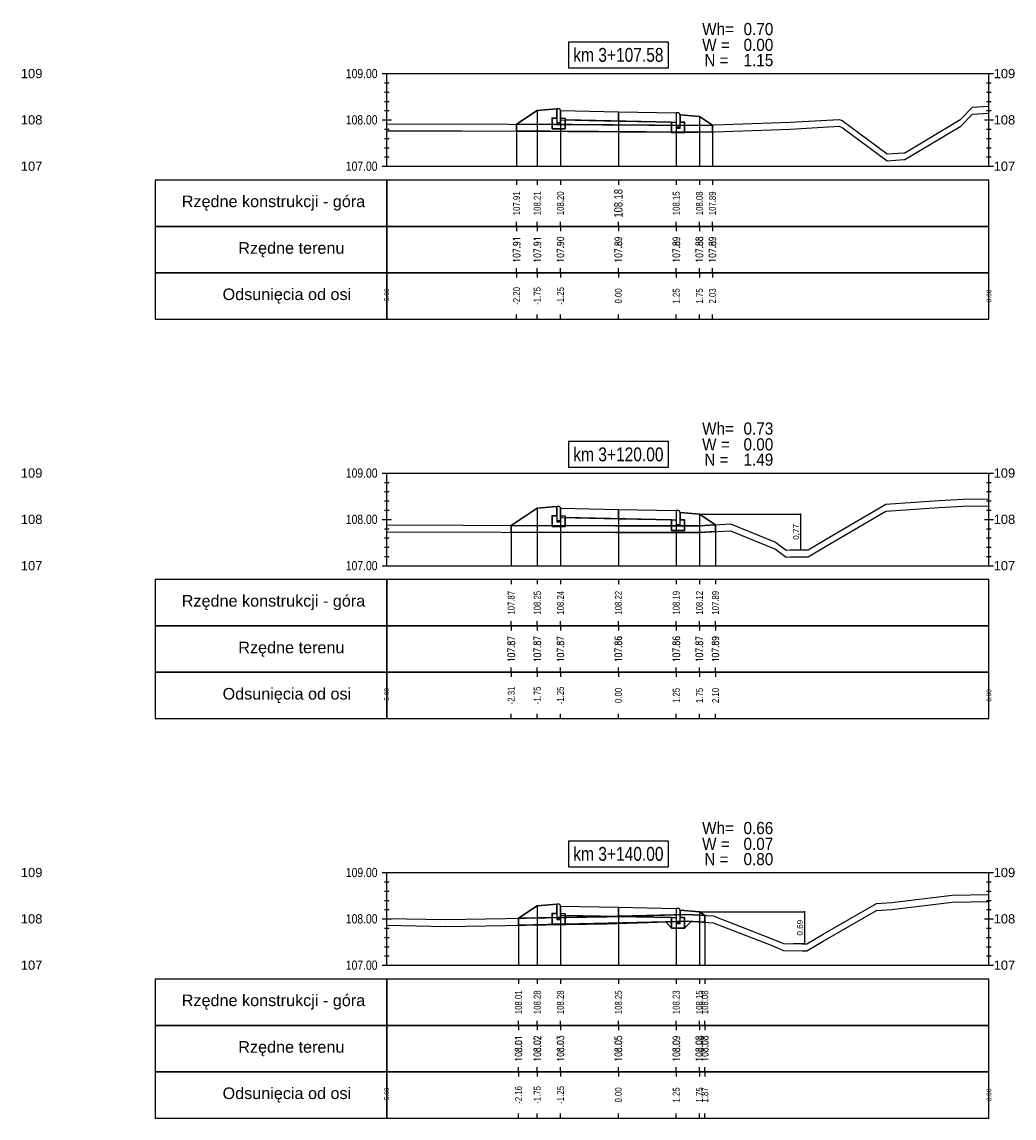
# Model space of a CAD drawing. Extents: x 7537626 to 7538805, y 5722894 to 5725486.
# Tile 61 of 105: x 7538474 to 7538496, y 5725387 to 5725410. Entities that reach past the tile are written whole.
import ezdxf

# ---------------------------------------------------------------- set-up
doc = ezdxf.new("R2010")
doc.units = 0
doc.header["$PDMODE"] = 35
doc.header["$PDSIZE"] = 0.3
for name, color, linetype in [('C-DROGI-PROFILE', 7, 'Continuous'), ('C-DROGI-PROFILE-ETYKIETY', 7, 'Continuous'), ('C-DROGI-PRZEKROJE-ETYKIETY', 7, 'Continuous'), ('C-POPRZECZKA-przekrój', 2, 'Continuous'), ('C-POPRZECZKA-widok', 1, 'Continuous')]:
    doc.layers.add(name, color=color, linetype=linetype)
for name, color, linetype, true_color in [('C-humus', 7, 'Continuous', 0x003df5), ('C-Teren', 7, 'Continuous', 0x008521), ('poprzeczki', 7, 'Continuous', 0x0000d6)]:
    doc.layers.add(name, color=color, linetype=linetype, true_color=true_color)
for name, color, linetype, lineweight, plot in [('D-1.pow. hum.', 7, 'Continuous', 30, False), ('D-2.wykop', 30, 'Continuous', 30, False), ('D-3.nasyp', 4, 'Continuous', 30, False)]:
    doc.layers.add(name, color=color, linetype=linetype, lineweight=lineweight, plot=plot)
doc.layers.add('D-roboty-ziemne-opis', color=2, linetype='Continuous', lineweight=30)
doc.styles.add('2mm08', font='arial.ttf', dxfattribs={"width": 0.8})
doc.styles.add('opis_50', font='arial.ttf', dxfattribs={"height": 0.125})
doc.styles.get("Standard").update_dxf_attribs({"font": 'arial.ttf'})
doc.dimstyles.new('OPIS_50', dxfattribs={"dimscale": 0.5, "dimtxt": 0.125, "dimasz": 0.25, "dimexe": 0.1, "dimexo": 0.15, "dimgap": 0.1, "dimtad": 1, "dimzin": 0, "dimtxsty": 'opis_50', "dimblk": 'ARCHTICK', "dimcen": 0.15, "dimdle": 0.1, "dimaunit": 2, "dimadec": 4, "dimazin": 0, "dimtfac": 1, "dimtmove": 0, "dimatfit": 3, "dimfxl": 1, "dimarcsym": 0})

# ---------------------------------------------------------------- blocks, each defined once
blk = doc.blocks.new('_ArchTick')
at = {"color": 0, "linetype": 'ByBlock', "const_width": 0.15}
blk.add_lwpolyline([(-0.5, -0.5), (0.5, 0.5)], dxfattribs=at)
blk = doc.blocks.new('*D151')
at = {"layer": 'Defpoints', "color": 0, "transparency": 16777216}
for p in [(7538489.068, 5725399.83), (7538491.124, 5725399.058), (7538491.248, 5725399.058)]:
    blk.add_point(p, dxfattribs=at)
at = {"layer": 'poprzeczki', "color": 0, "lineweight": -2, "transparency": 16777216}
for p, q in [((7538489.083, 5725399.83), (7538491.258, 5725399.83)), ((7538491.248, 5725399.84), (7538491.248, 5725399.048)), ((7538491.139, 5725399.058), (7538491.258, 5725399.058))]:
    blk.add_line(p, q, dxfattribs=at)
at = {"layer": 'poprzeczki', "color": 0, "lineweight": -2, "transparency": 16777216, "xscale": 0.025, "yscale": 0.025, "zscale": 0.025}
for p, rotation in [((7538491.248, 5725399.83), 90), ((7538491.248, 5725399.058), 270)]:
    blk.add_blockref('_ArchTick', p, dxfattribs=dict(at, rotation=rotation))
at = {"layer": 'poprzeczki', "color": 0, "transparency": 16777216, "insert": (7538491.163, 5725399.444), "char_height": 0.125, "attachment_point": 5, "rotation": 90, "style": 'opis_50'}
blk.add_mtext('0,77', dxfattribs=at)
blk = doc.blocks.new('*D152')
at = {"layer": 'Defpoints', "color": 0, "transparency": 16777216}
for p in [(7538489.068, 5725391.243), (7538491.084, 5725390.556), (7538491.333, 5725390.556)]:
    blk.add_point(p, dxfattribs=at)
at = {"layer": 'poprzeczki', "color": 0, "lineweight": -2, "transparency": 16777216}
for p, q in [((7538489.083, 5725391.243), (7538491.343, 5725391.243)), ((7538491.333, 5725391.253), (7538491.333, 5725390.546)), ((7538491.099, 5725390.556), (7538491.343, 5725390.556))]:
    blk.add_line(p, q, dxfattribs=at)
at = {"layer": 'poprzeczki', "color": 0, "lineweight": -2, "transparency": 16777216, "xscale": 0.025, "yscale": 0.025, "zscale": 0.025}
for p, rotation in [((7538491.333, 5725391.243), 90), ((7538491.333, 5725390.556), 270)]:
    blk.add_blockref('_ArchTick', p, dxfattribs=dict(at, rotation=rotation))
at = {"layer": 'poprzeczki', "color": 0, "transparency": 16777216, "insert": (7538491.248, 5725390.899), "char_height": 0.125, "attachment_point": 5, "rotation": 90, "style": 'opis_50'}
blk.add_mtext('0,69', dxfattribs=at)

msp = doc.modelspace()

# ---------------------------------------------------------------- linework, layer by layer
at = {"layer": 'C-DROGI-PROFILE', "color": 7, "linetype": 'Continuous', "lineweight": -3}
for p, q in [((7538485.122, 5725407.039), (7538485.122, 5725406.939)), ((7538485.568, 5725407.039), (7538485.568, 5725406.939)), ((7538486.068, 5725407.039), (7538486.068, 5725406.939)), ((7538487.318, 5725407.039), (7538487.318, 5725406.939)), ((7538488.568, 5725407.039), (7538488.568, 5725406.939)), ((7538489.068, 5725407.039), (7538489.068, 5725406.939)), ((7538489.349, 5725407.039), (7538489.349, 5725406.939)), ((7538485.122, 5725406.039), (7538485.122, 5725406.139)), ((7538485.568, 5725406.039), (7538485.568, 5725406.139)), ((7538486.068, 5725406.039), (7538486.068, 5725406.139)), ((7538487.318, 5725406.039), (7538487.318, 5725406.139)), ((7538488.568, 5725406.039), (7538488.568, 5725406.139)), ((7538489.068, 5725406.039), (7538489.068, 5725406.139)), ((7538489.349, 5725406.039), (7538489.349, 5725406.139)), ((7538485.122, 5725406.039), (7538485.122, 5725405.939)), ((7538485.568, 5725406.039), (7538485.568, 5725405.939)), ((7538486.068, 5725406.039), (7538486.068, 5725405.939)), ((7538487.318, 5725406.039), (7538487.318, 5725405.939)), ((7538488.568, 5725406.039), (7538488.568, 5725405.939)), ((7538489.068, 5725406.039), (7538489.068, 5725405.939)), ((7538489.349, 5725406.039), (7538489.349, 5725405.939)), ((7538485.122, 5725405.039), (7538485.122, 5725405.139)), ((7538485.122, 5725405.039), (7538485.122, 5725404.939)), ((7538485.568, 5725405.039), (7538485.568, 5725405.139)), ((7538485.568, 5725405.039), (7538485.568, 5725404.939)), ((7538486.068, 5725405.039), (7538486.068, 5725405.139)), ((7538486.068, 5725405.039), (7538486.068, 5725404.939)), ((7538487.318, 5725405.039), (7538487.318, 5725405.139)), ((7538487.318, 5725405.039), (7538487.318, 5725404.939)), ((7538488.568, 5725405.039), (7538488.568, 5725405.139)), ((7538488.568, 5725405.039), (7538488.568, 5725404.939)), ((7538489.068, 5725405.039), (7538489.068, 5725405.139)), ((7538489.068, 5725405.039), (7538489.068, 5725404.939)), ((7538489.349, 5725405.039), (7538489.349, 5725405.139)), ((7538489.349, 5725405.039), (7538489.349, 5725404.939)), ((7538485.122, 5725404.039), (7538485.122, 5725404.139)), ((7538485.568, 5725404.039), (7538485.568, 5725404.139)), ((7538486.068, 5725404.039), (7538486.068, 5725404.139)), ((7538487.318, 5725404.039), (7538487.318, 5725404.139)), ((7538488.568, 5725404.039), (7538488.568, 5725404.139)), ((7538489.068, 5725404.039), (7538489.068, 5725404.139)), ((7538489.349, 5725404.039), (7538489.349, 5725404.139)), ((7538485.006, 5725398.414), (7538485.006, 5725398.314)), ((7538485.568, 5725398.414), (7538485.568, 5725398.314)), ((7538486.068, 5725398.414), (7538486.068, 5725398.314)), ((7538487.318, 5725398.414), (7538487.318, 5725398.314)), ((7538488.568, 5725398.414), (7538488.568, 5725398.314)), ((7538489.068, 5725398.414), (7538489.068, 5725398.314)), ((7538489.414, 5725398.414), (7538489.414, 5725398.314)), ((7538485.006, 5725397.414), (7538485.006, 5725397.514)), ((7538485.006, 5725397.414), (7538485.006, 5725397.314)), ((7538485.568, 5725397.414), (7538485.568, 5725397.514)), ((7538485.568, 5725397.414), (7538485.568, 5725397.314)), ((7538486.068, 5725397.414), (7538486.068, 5725397.514)), ((7538486.068, 5725397.414), (7538486.068, 5725397.314)), ((7538487.318, 5725397.414), (7538487.318, 5725397.514)), ((7538487.318, 5725397.414), (7538487.318, 5725397.314)), ((7538488.568, 5725397.414), (7538488.568, 5725397.514)), ((7538488.568, 5725397.414), (7538488.568, 5725397.314)), ((7538489.068, 5725397.414), (7538489.068, 5725397.514)), ((7538489.068, 5725397.414), (7538489.068, 5725397.314)), ((7538489.414, 5725397.414), (7538489.414, 5725397.514)), ((7538489.414, 5725397.414), (7538489.414, 5725397.314)), ((7538485.006, 5725396.414), (7538485.006, 5725396.514)), ((7538485.568, 5725396.414), (7538485.568, 5725396.514)), ((7538486.068, 5725396.414), (7538486.068, 5725396.514)), ((7538487.318, 5725396.414), (7538487.318, 5725396.514)), ((7538488.568, 5725396.414), (7538488.568, 5725396.514)), ((7538489.068, 5725396.414), (7538489.068, 5725396.514)), ((7538489.414, 5725396.414), (7538489.414, 5725396.514)), ((7538485.006, 5725396.414), (7538485.006, 5725396.314)), ((7538485.568, 5725396.414), (7538485.568, 5725396.314)), ((7538486.068, 5725396.414), (7538486.068, 5725396.314)), ((7538487.318, 5725396.414), (7538487.318, 5725396.314)), ((7538488.568, 5725396.414), (7538488.568, 5725396.314)), ((7538489.068, 5725396.414), (7538489.068, 5725396.314)), ((7538489.414, 5725396.414), (7538489.414, 5725396.314)), ((7538485.006, 5725395.414), (7538485.006, 5725395.514)), ((7538485.568, 5725395.414), (7538485.568, 5725395.514)), ((7538486.068, 5725395.414), (7538486.068, 5725395.514)), ((7538487.318, 5725395.414), (7538487.318, 5725395.514)), ((7538488.568, 5725395.414), (7538488.568, 5725395.514)), ((7538489.068, 5725395.414), (7538489.068, 5725395.514)), ((7538489.414, 5725395.414), (7538489.414, 5725395.514)), ((7538485.162, 5725389.789), (7538485.162, 5725389.689)), ((7538485.568, 5725389.789), (7538485.568, 5725389.689)), ((7538486.068, 5725389.789), (7538486.068, 5725389.689)), ((7538487.318, 5725389.789), (7538487.318, 5725389.689)), ((7538488.568, 5725389.789), (7538488.568, 5725389.689)), ((7538489.068, 5725389.789), (7538489.068, 5725389.689)), ((7538489.183, 5725389.789), (7538489.183, 5725389.689)), ((7538485.162, 5725388.789), (7538485.162, 5725388.889)), ((7538485.568, 5725388.789), (7538485.568, 5725388.889)), ((7538486.068, 5725388.789), (7538486.068, 5725388.889)), ((7538487.318, 5725388.789), (7538487.318, 5725388.889)), ((7538488.568, 5725388.789), (7538488.568, 5725388.889)), ((7538489.068, 5725388.789), (7538489.068, 5725388.889)), ((7538489.183, 5725388.789), (7538489.183, 5725388.889)), ((7538485.162, 5725388.789), (7538485.162, 5725388.689)), ((7538485.568, 5725388.789), (7538485.568, 5725388.689)), ((7538486.068, 5725388.789), (7538486.068, 5725388.689)), ((7538487.318, 5725388.789), (7538487.318, 5725388.689)), ((7538488.568, 5725388.789), (7538488.568, 5725388.689)), ((7538489.068, 5725388.789), (7538489.068, 5725388.689)), ((7538489.183, 5725388.789), (7538489.183, 5725388.689)), ((7538485.162, 5725387.789), (7538485.162, 5725387.889)), ((7538485.162, 5725387.789), (7538485.162, 5725387.689)), ((7538485.568, 5725387.789), (7538485.568, 5725387.889)), ((7538485.568, 5725387.789), (7538485.568, 5725387.689)), ((7538486.068, 5725387.789), (7538486.068, 5725387.889)), ((7538486.068, 5725387.789), (7538486.068, 5725387.689)), ((7538487.318, 5725387.789), (7538487.318, 5725387.889)), ((7538487.318, 5725387.789), (7538487.318, 5725387.689)), ((7538488.568, 5725387.789), (7538488.568, 5725387.889)), ((7538488.568, 5725387.789), (7538488.568, 5725387.689)), ((7538489.068, 5725387.789), (7538489.068, 5725387.889)), ((7538489.068, 5725387.789), (7538489.068, 5725387.689)), ((7538489.183, 5725387.789), (7538489.183, 5725387.889)), ((7538489.183, 5725387.789), (7538489.183, 5725387.689)), ((7538485.162, 5725386.789), (7538485.162, 5725386.889)), ((7538485.568, 5725386.789), (7538485.568, 5725386.889)), ((7538486.068, 5725386.789), (7538486.068, 5725386.889)), ((7538487.318, 5725386.789), (7538487.318, 5725386.889)), ((7538488.568, 5725386.789), (7538488.568, 5725386.889)), ((7538489.068, 5725386.789), (7538489.068, 5725386.889)), ((7538489.183, 5725386.789), (7538489.183, 5725386.889))]:
    msp.add_line(p, q, dxfattribs=at)
at = {"layer": 'C-DROGI-PROFILE', "color": 1, "linetype": 'Continuous', "lineweight": -3}
for points in [[(7538482.318, 5725406.039), (7538482.318, 5725407.039), (7538477.318, 5725407.039), (7538477.318, 5725406.039)], [(7538482.318, 5725406.039), (7538495.318, 5725406.039), (7538495.318, 5725407.039), (7538482.318, 5725407.039)], [(7538482.318, 5725405.039), (7538482.318, 5725406.039), (7538477.318, 5725406.039), (7538477.318, 5725405.039)], [(7538482.318, 5725405.039), (7538495.318, 5725405.039), (7538495.318, 5725406.039), (7538482.318, 5725406.039)], [(7538482.318, 5725404.039), (7538482.318, 5725405.039), (7538477.318, 5725405.039), (7538477.318, 5725404.039)], [(7538482.318, 5725404.039), (7538495.318, 5725404.039), (7538495.318, 5725405.039), (7538482.318, 5725405.039)], [(7538482.318, 5725397.414), (7538482.318, 5725398.414), (7538477.318, 5725398.414), (7538477.318, 5725397.414)], [(7538482.318, 5725397.414), (7538495.318, 5725397.414), (7538495.318, 5725398.414), (7538482.318, 5725398.414)], [(7538482.318, 5725396.414), (7538482.318, 5725397.414), (7538477.318, 5725397.414), (7538477.318, 5725396.414)], [(7538482.318, 5725396.414), (7538495.318, 5725396.414), (7538495.318, 5725397.414), (7538482.318, 5725397.414)], [(7538482.318, 5725395.414), (7538482.318, 5725396.414), (7538477.318, 5725396.414), (7538477.318, 5725395.414)], [(7538482.318, 5725395.414), (7538495.318, 5725395.414), (7538495.318, 5725396.414), (7538482.318, 5725396.414)], [(7538482.318, 5725388.789), (7538482.318, 5725389.789), (7538477.318, 5725389.789), (7538477.318, 5725388.789)], [(7538482.318, 5725388.789), (7538495.318, 5725388.789), (7538495.318, 5725389.789), (7538482.318, 5725389.789)], [(7538482.318, 5725387.789), (7538482.318, 5725388.789), (7538477.318, 5725388.789), (7538477.318, 5725387.789)], [(7538482.318, 5725387.789), (7538495.318, 5725387.789), (7538495.318, 5725388.789), (7538482.318, 5725388.789)], [(7538482.318, 5725386.789), (7538482.318, 5725387.789), (7538477.318, 5725387.789), (7538477.318, 5725386.789)], [(7538482.318, 5725386.789), (7538495.318, 5725386.789), (7538495.318, 5725387.789), (7538482.318, 5725387.789)]]:
    msp.add_3dface(points, dxfattribs=at)
at = {"layer": 'C-DROGI-PRZEKROJE-ETYKIETY', "color": 1, "linetype": 'Continuous', "lineweight": -3}
for p, q in [((7538485.568, 5725408.546), (7538485.568, 5725407.339)), ((7538486.068, 5725408.54), (7538486.068, 5725407.339)), ((7538487.318, 5725408.515), (7538487.318, 5725407.339)), ((7538488.568, 5725408.49), (7538488.568, 5725407.339)), ((7538489.068, 5725408.416), (7538489.068, 5725407.339)), ((7538485.122, 5725408.249), (7538485.122, 5725407.339)), ((7538489.349, 5725408.229), (7538489.349, 5725407.339)), ((7538485.568, 5725399.96), (7538485.568, 5725398.714)), ((7538486.068, 5725399.954), (7538486.068, 5725398.714)), ((7538487.318, 5725399.929), (7538487.318, 5725398.714)), ((7538488.568, 5725399.904), (7538488.568, 5725398.714)), ((7538489.068, 5725399.83), (7538489.068, 5725398.714)), ((7538485.006, 5725399.586), (7538485.006, 5725398.714)), ((7538489.414, 5725399.6), (7538489.414, 5725398.714)), ((7538485.568, 5725391.373), (7538485.568, 5725390.089)), ((7538486.068, 5725391.367), (7538486.068, 5725390.089)), ((7538487.318, 5725391.342), (7538487.318, 5725390.089)), ((7538488.568, 5725391.317), (7538488.568, 5725390.089)), ((7538489.068, 5725391.243), (7538489.068, 5725390.089)), ((7538485.162, 5725391.102), (7538485.162, 5725390.089)), ((7538489.183, 5725391.166), (7538489.183, 5725390.089))]:
    msp.add_line(p, q, dxfattribs=at)
at = {"layer": 'C-humus'}
for p, q in [((7538494.707, 5725408.205), (7538494.965, 5725408.461)), ((7538494.965, 5725408.461), (7538495.318, 5725408.484)), ((7538482.318, 5725408.1), (7538483.935, 5725408.107)), ((7538483.935, 5725408.107), (7538488.987, 5725408.072)), ((7538488.987, 5725408.072), (7538489.383, 5725408.08)), ((7538489.383, 5725408.08), (7538491.026, 5725408.139)), ((7538491.026, 5725408.139), (7538492.087, 5725408.201)), ((7538492.087, 5725408.201), (7538492.15, 5725408.175)), ((7538492.15, 5725408.175), (7538493.122, 5725407.454)), ((7538493.504, 5725407.482), (7538494.707, 5725408.205)), ((7538493.122, 5725407.454), (7538493.482, 5725407.482)), ((7538493.482, 5725407.482), (7538493.504, 5725407.482)), ((7538494.237, 5725399.971), (7538494.758, 5725400.001)), ((7538494.758, 5725400.001), (7538495.318, 5725400.009)), ((7538491.822, 5725399.154), (7538493.093, 5725399.891)), ((7538493.093, 5725399.891), (7538494.237, 5725399.971)), ((7538482.318, 5725399.444), (7538487.258, 5725399.428)), ((7538487.258, 5725399.428), (7538489.062, 5725399.429)), ((7538489.062, 5725399.429), (7538489.738, 5725399.469)), ((7538489.738, 5725399.469), (7538490.706, 5725399.072)), ((7538490.706, 5725399.072), (7538490.938, 5725398.901)), ((7538491.412, 5725398.908), (7538491.822, 5725399.154)), ((7538490.938, 5725398.901), (7538491.024, 5725398.908)), ((7538491.024, 5725398.908), (7538491.412, 5725398.908)), ((7538494.522, 5725391.452), (7538495.318, 5725391.464)), ((7538491.738, 5725390.606), (7538492.891, 5725391.271)), ((7538492.891, 5725391.271), (7538493.223, 5725391.294)), ((7538493.223, 5725391.294), (7538494.522, 5725391.452)), ((7538483.587, 5725390.925), (7538487.072, 5725390.985)), ((7538487.072, 5725390.985), (7538488.808, 5725391.037)), ((7538488.808, 5725391.037), (7538489.361, 5725391.006)), ((7538489.361, 5725391.006), (7538490.617, 5725390.519)), ((7538482.318, 5725390.951), (7538483.587, 5725390.925)), ((7538490.617, 5725390.519), (7538490.885, 5725390.409)), ((7538491.388, 5725390.402), (7538491.738, 5725390.606)), ((7538490.885, 5725390.409), (7538491.284, 5725390.402)), ((7538491.284, 5725390.402), (7538491.388, 5725390.402))]:
    msp.add_line(p, q, dxfattribs=at)
at = {"layer": 'C-POPRZECZKA-przekrój', "color": 2, "linetype": 'Continuous', "lineweight": -3}
for p, q in [((7538485.122, 5725408.249), (7538485.568, 5725408.546)), ((7538485.568, 5725408.546), (7538485.988, 5725408.58)), ((7538486.028, 5725408.58), (7538485.988, 5725408.58)), ((7538485.988, 5725408.58), (7538485.988, 5725408.25)), ((7538486.033, 5725408.579), (7538486.028, 5725408.58)), ((7538486.042, 5725408.577), (7538486.033, 5725408.579)), ((7538486.05, 5725408.573), (7538486.042, 5725408.577)), ((7538486.056, 5725408.568), (7538486.05, 5725408.573)), ((7538486.061, 5725408.563), (7538486.056, 5725408.568)), ((7538486.065, 5725408.555), (7538486.061, 5725408.563)), ((7538486.067, 5725408.547), (7538486.065, 5725408.555)), ((7538486.068, 5725408.54), (7538486.067, 5725408.547)), ((7538486.068, 5725408.54), (7538487.318, 5725408.515)), ((7538486.068, 5725408.54), (7538486.069, 5725408.34)), ((7538486.068, 5725408.25), (7538486.068, 5725408.54)), ((7538486.068, 5725408.54), (7538486.068, 5725408.38)), ((7538487.318, 5725408.315), (7538487.318, 5725408.515)), ((7538487.318, 5725408.515), (7538488.568, 5725408.49)), ((7538485.888, 5725408.15), (7538485.888, 5725408.38)), ((7538485.888, 5725408.38), (7538485.988, 5725408.38)), ((7538485.988, 5725408.38), (7538485.988, 5725408.28)), ((7538485.988, 5725408.28), (7538486.068, 5725408.28)), ((7538486.068, 5725408.38), (7538486.168, 5725408.38)), ((7538486.069, 5725408.34), (7538487.318, 5725408.315)), ((7538486.168, 5725408.38), (7538486.168, 5725408.15)), ((7538487.318, 5725408.315), (7538488.567, 5725408.29)), ((7538488.468, 5725408.06), (7538488.468, 5725408.29)), ((7538488.468, 5725408.29), (7538488.568, 5725408.29)), ((7538488.568, 5725408.49), (7538488.567, 5725408.29)), ((7538488.608, 5725408.49), (7538488.568, 5725408.49)), ((7538488.568, 5725408.49), (7538488.568, 5725408.16)), ((7538488.568, 5725408.29), (7538488.568, 5725408.19)), ((7538488.613, 5725408.489), (7538488.608, 5725408.49)), ((7538488.622, 5725408.487), (7538488.613, 5725408.489)), ((7538488.63, 5725408.483), (7538488.622, 5725408.487)), ((7538488.636, 5725408.478), (7538488.63, 5725408.483)), ((7538488.641, 5725408.473), (7538488.636, 5725408.478)), ((7538488.645, 5725408.465), (7538488.641, 5725408.473)), ((7538488.647, 5725408.457), (7538488.645, 5725408.465)), ((7538488.648, 5725408.45), (7538488.647, 5725408.457)), ((7538488.648, 5725408.16), (7538488.648, 5725408.45)), ((7538488.648, 5725408.45), (7538488.648, 5725408.29)), ((7538488.648, 5725408.45), (7538489.068, 5725408.416)), ((7538488.648, 5725408.29), (7538488.748, 5725408.29)), ((7538488.748, 5725408.29), (7538488.748, 5725408.06)), ((7538489.068, 5725408.416), (7538489.349, 5725408.229)), ((7538486.168, 5725408.15), (7538485.888, 5725408.15)), ((7538485.988, 5725408.25), (7538486.068, 5725408.25)), ((7538488.748, 5725408.06), (7538488.468, 5725408.06)), ((7538488.568, 5725408.19), (7538488.648, 5725408.19)), ((7538488.568, 5725408.16), (7538488.648, 5725408.16)), ((7538485.568, 5725399.96), (7538485.988, 5725399.994)), ((7538486.028, 5725399.994), (7538485.988, 5725399.994)), ((7538485.988, 5725399.994), (7538485.988, 5725399.664)), ((7538486.033, 5725399.994), (7538486.028, 5725399.994)), ((7538486.042, 5725399.992), (7538486.033, 5725399.994)), ((7538486.05, 5725399.987), (7538486.042, 5725399.992)), ((7538486.056, 5725399.982), (7538486.05, 5725399.987)), ((7538486.061, 5725399.977), (7538486.056, 5725399.982)), ((7538486.065, 5725399.97), (7538486.061, 5725399.977)), ((7538485.006, 5725399.586), (7538485.568, 5725399.96)), ((7538485.888, 5725399.564), (7538485.888, 5725399.794)), ((7538485.888, 5725399.794), (7538485.988, 5725399.794)), ((7538485.988, 5725399.794), (7538485.988, 5725399.694)), ((7538486.067, 5725399.961), (7538486.065, 5725399.97)), ((7538486.068, 5725399.954), (7538486.067, 5725399.961)), ((7538486.068, 5725399.954), (7538487.318, 5725399.929)), ((7538486.068, 5725399.954), (7538486.069, 5725399.754)), ((7538486.068, 5725399.664), (7538486.068, 5725399.954)), ((7538486.068, 5725399.954), (7538486.068, 5725399.794)), ((7538486.068, 5725399.794), (7538486.168, 5725399.794)), ((7538486.069, 5725399.754), (7538487.318, 5725399.729)), ((7538486.168, 5725399.794), (7538486.168, 5725399.564)), ((7538487.318, 5725399.729), (7538487.318, 5725399.929)), ((7538487.318, 5725399.929), (7538488.568, 5725399.904)), ((7538488.568, 5725399.904), (7538488.567, 5725399.704)), ((7538488.608, 5725399.904), (7538488.568, 5725399.904)), ((7538488.568, 5725399.904), (7538488.568, 5725399.574)), ((7538488.613, 5725399.904), (7538488.608, 5725399.904)), ((7538488.622, 5725399.902), (7538488.613, 5725399.904)), ((7538488.63, 5725399.897), (7538488.622, 5725399.902)), ((7538488.636, 5725399.892), (7538488.63, 5725399.897)), ((7538488.641, 5725399.887), (7538488.636, 5725399.892)), ((7538488.645, 5725399.88), (7538488.641, 5725399.887)), ((7538488.647, 5725399.871), (7538488.645, 5725399.88)), ((7538488.648, 5725399.864), (7538488.647, 5725399.871)), ((7538488.648, 5725399.574), (7538488.648, 5725399.864)), ((7538488.648, 5725399.864), (7538488.648, 5725399.704)), ((7538488.648, 5725399.864), (7538489.068, 5725399.83)), ((7538489.068, 5725399.83), (7538489.414, 5725399.6)), ((7538486.168, 5725399.564), (7538485.888, 5725399.564)), ((7538485.988, 5725399.694), (7538486.068, 5725399.694)), ((7538485.988, 5725399.664), (7538486.068, 5725399.664)), ((7538487.318, 5725399.729), (7538488.567, 5725399.704)), ((7538488.468, 5725399.474), (7538488.468, 5725399.704)), ((7538488.468, 5725399.704), (7538488.568, 5725399.704)), ((7538488.568, 5725399.704), (7538488.568, 5725399.604)), ((7538488.568, 5725399.604), (7538488.648, 5725399.604)), ((7538488.568, 5725399.574), (7538488.648, 5725399.574)), ((7538488.648, 5725399.704), (7538488.748, 5725399.704)), ((7538488.748, 5725399.704), (7538488.748, 5725399.474)), ((7538488.748, 5725399.474), (7538488.468, 5725399.474)), ((7538485.162, 5725391.102), (7538485.568, 5725391.373)), ((7538485.568, 5725391.373), (7538485.988, 5725391.407)), ((7538486.028, 5725391.407), (7538485.988, 5725391.407)), ((7538485.988, 5725391.407), (7538485.988, 5725391.077)), ((7538486.033, 5725391.406), (7538486.028, 5725391.407)), ((7538486.042, 5725391.404), (7538486.033, 5725391.406)), ((7538486.05, 5725391.4), (7538486.042, 5725391.404)), ((7538486.056, 5725391.395), (7538486.05, 5725391.4)), ((7538486.061, 5725391.39), (7538486.056, 5725391.395)), ((7538486.065, 5725391.382), (7538486.061, 5725391.39)), ((7538486.067, 5725391.374), (7538486.065, 5725391.382)), ((7538486.068, 5725391.367), (7538486.067, 5725391.374)), ((7538486.068, 5725391.367), (7538487.318, 5725391.342)), ((7538486.068, 5725391.367), (7538486.069, 5725391.167)), ((7538486.068, 5725391.077), (7538486.068, 5725391.367)), ((7538486.068, 5725391.367), (7538486.068, 5725391.207)), ((7538487.318, 5725391.142), (7538487.318, 5725391.342)), ((7538487.318, 5725391.342), (7538488.568, 5725391.317)), ((7538488.568, 5725391.317), (7538488.567, 5725391.117)), ((7538488.608, 5725391.317), (7538488.568, 5725391.317)), ((7538488.568, 5725391.317), (7538488.568, 5725390.987)), ((7538488.613, 5725391.316), (7538488.608, 5725391.317)), ((7538488.622, 5725391.314), (7538488.613, 5725391.316)), ((7538488.63, 5725391.31), (7538488.622, 5725391.314)), ((7538488.636, 5725391.305), (7538488.63, 5725391.31)), ((7538488.641, 5725391.3), (7538488.636, 5725391.305)), ((7538488.645, 5725391.292), (7538488.641, 5725391.3)), ((7538488.647, 5725391.284), (7538488.645, 5725391.292)), ((7538488.648, 5725391.277), (7538488.647, 5725391.284)), ((7538488.648, 5725390.987), (7538488.648, 5725391.277)), ((7538488.648, 5725391.277), (7538488.648, 5725391.117)), ((7538488.648, 5725391.277), (7538489.068, 5725391.243)), ((7538489.068, 5725391.243), (7538489.183, 5725391.166)), ((7538485.888, 5725390.977), (7538485.888, 5725391.207)), ((7538485.888, 5725391.207), (7538485.988, 5725391.207)), ((7538485.988, 5725391.207), (7538485.988, 5725391.107)), ((7538485.988, 5725391.107), (7538486.068, 5725391.107)), ((7538485.988, 5725391.077), (7538486.068, 5725391.077)), ((7538486.068, 5725391.207), (7538486.168, 5725391.207)), ((7538486.069, 5725391.167), (7538487.318, 5725391.142)), ((7538486.168, 5725391.207), (7538486.168, 5725390.977)), ((7538487.318, 5725391.142), (7538488.567, 5725391.117)), ((7538488.468, 5725390.887), (7538488.468, 5725391.117)), ((7538488.468, 5725391.117), (7538488.568, 5725391.117)), ((7538488.568, 5725391.117), (7538488.568, 5725391.017)), ((7538488.568, 5725391.017), (7538488.648, 5725391.017)), ((7538488.568, 5725390.987), (7538488.648, 5725390.987)), ((7538488.648, 5725391.117), (7538488.748, 5725391.117)), ((7538488.748, 5725391.117), (7538488.748, 5725390.887)), ((7538486.168, 5725390.977), (7538485.888, 5725390.977)), ((7538488.748, 5725390.887), (7538488.468, 5725390.887))]:
    msp.add_line(p, q, dxfattribs=at)
at = {"layer": 'C-POPRZECZKA-widok', "color": 1, "linetype": 'Continuous', "lineweight": -3}
for p, q in [((7538482.218, 5725409.339), (7538495.418, 5725409.339)), ((7538482.318, 5725407.339), (7538482.318, 5725409.339)), ((7538495.318, 5725407.339), (7538495.318, 5725409.339)), ((7538482.268, 5725409.139), (7538482.368, 5725409.139)), ((7538495.268, 5725409.139), (7538495.368, 5725409.139)), ((7538482.268, 5725408.939), (7538482.368, 5725408.939)), ((7538482.268, 5725408.739), (7538482.368, 5725408.739)), ((7538495.268, 5725408.939), (7538495.368, 5725408.939)), ((7538495.268, 5725408.739), (7538495.368, 5725408.739)), ((7538482.268, 5725408.539), (7538482.368, 5725408.539)), ((7538495.268, 5725408.539), (7538495.368, 5725408.539)), ((7538482.218, 5725408.339), (7538482.418, 5725408.339)), ((7538482.268, 5725408.339), (7538482.368, 5725408.339)), ((7538495.218, 5725408.339), (7538495.418, 5725408.339)), ((7538495.268, 5725408.339), (7538495.368, 5725408.339)), ((7538482.268, 5725408.139), (7538482.368, 5725408.139)), ((7538495.268, 5725408.139), (7538495.368, 5725408.139)), ((7538482.268, 5725407.939), (7538482.368, 5725407.939)), ((7538495.268, 5725407.939), (7538495.368, 5725407.939)), ((7538482.268, 5725407.739), (7538482.368, 5725407.739)), ((7538495.268, 5725407.739), (7538495.368, 5725407.739)), ((7538482.218, 5725407.339), (7538495.418, 5725407.339)), ((7538482.268, 5725407.539), (7538482.368, 5725407.539)), ((7538495.268, 5725407.539), (7538495.368, 5725407.539)), ((7538482.218, 5725400.714), (7538495.418, 5725400.714)), ((7538482.318, 5725398.714), (7538482.318, 5725400.714)), ((7538495.318, 5725398.714), (7538495.318, 5725400.714)), ((7538482.268, 5725400.514), (7538482.368, 5725400.514)), ((7538495.268, 5725400.514), (7538495.368, 5725400.514)), ((7538482.268, 5725400.314), (7538482.368, 5725400.314)), ((7538495.268, 5725400.314), (7538495.368, 5725400.314)), ((7538482.268, 5725400.114), (7538482.368, 5725400.114)), ((7538495.268, 5725400.114), (7538495.368, 5725400.114)), ((7538482.268, 5725399.914), (7538482.368, 5725399.914)), ((7538495.268, 5725399.914), (7538495.368, 5725399.914)), ((7538482.218, 5725399.714), (7538482.418, 5725399.714)), ((7538482.268, 5725399.714), (7538482.368, 5725399.714)), ((7538482.268, 5725399.514), (7538482.368, 5725399.514)), ((7538495.218, 5725399.714), (7538495.418, 5725399.714)), ((7538495.268, 5725399.714), (7538495.368, 5725399.714)), ((7538495.268, 5725399.514), (7538495.368, 5725399.514)), ((7538482.268, 5725399.314), (7538482.368, 5725399.314)), ((7538495.268, 5725399.314), (7538495.368, 5725399.314)), ((7538482.268, 5725399.114), (7538482.368, 5725399.114)), ((7538495.268, 5725399.114), (7538495.368, 5725399.114)), ((7538482.268, 5725398.914), (7538482.368, 5725398.914)), ((7538495.268, 5725398.914), (7538495.368, 5725398.914)), ((7538482.218, 5725398.714), (7538495.418, 5725398.714)), ((7538482.218, 5725392.089), (7538495.418, 5725392.089)), ((7538482.318, 5725390.089), (7538482.318, 5725392.089)), ((7538495.318, 5725390.089), (7538495.318, 5725392.089)), ((7538482.268, 5725391.889), (7538482.368, 5725391.889)), ((7538495.268, 5725391.889), (7538495.368, 5725391.889)), ((7538482.268, 5725391.689), (7538482.368, 5725391.689)), ((7538482.268, 5725391.489), (7538482.368, 5725391.489)), ((7538495.268, 5725391.689), (7538495.368, 5725391.689)), ((7538495.268, 5725391.489), (7538495.368, 5725391.489)), ((7538482.268, 5725391.289), (7538482.368, 5725391.289)), ((7538495.268, 5725391.289), (7538495.368, 5725391.289)), ((7538482.218, 5725391.089), (7538482.418, 5725391.089)), ((7538482.268, 5725391.089), (7538482.368, 5725391.089)), ((7538495.218, 5725391.089), (7538495.418, 5725391.089)), ((7538495.268, 5725391.089), (7538495.368, 5725391.089)), ((7538482.268, 5725390.889), (7538482.368, 5725390.889)), ((7538495.268, 5725390.889), (7538495.368, 5725390.889)), ((7538482.268, 5725390.689), (7538482.368, 5725390.689)), ((7538495.268, 5725390.689), (7538495.368, 5725390.689)), ((7538482.268, 5725390.489), (7538482.368, 5725390.489)), ((7538482.268, 5725390.289), (7538482.368, 5725390.289)), ((7538495.268, 5725390.489), (7538495.368, 5725390.489)), ((7538495.268, 5725390.289), (7538495.368, 5725390.289)), ((7538482.218, 5725390.089), (7538495.418, 5725390.089))]:
    msp.add_line(p, q, dxfattribs=at)
at = {"layer": 'C-POPRZECZKA-widok', "color": 3, "linetype": 'Continuous', "lineweight": -3}
for points in [[(7538486.238, 5725409.464), (7538488.398, 5725409.464), (7538488.398, 5725410.021), (7538486.238, 5725410.021)], [(7538486.238, 5725400.839), (7538488.398, 5725400.839), (7538488.398, 5725401.396), (7538486.238, 5725401.396)], [(7538486.238, 5725392.214), (7538488.398, 5725392.214), (7538488.398, 5725392.771), (7538486.238, 5725392.771)]]:
    msp.add_3dface(points, dxfattribs=at)
at = {"layer": 'C-Teren'}
for p, q in [((7538494.707, 5725408.355), (7538494.965, 5725408.611)), ((7538494.965, 5725408.611), (7538495.318, 5725408.634)), ((7538489.383, 5725408.23), (7538491.026, 5725408.289)), ((7538491.026, 5725408.289), (7538492.087, 5725408.351)), ((7538492.087, 5725408.351), (7538492.15, 5725408.325)), ((7538492.15, 5725408.325), (7538493.122, 5725407.604)), ((7538493.504, 5725407.632), (7538494.707, 5725408.355)), ((7538482.318, 5725408.25), (7538483.935, 5725408.257)), ((7538483.935, 5725408.257), (7538488.987, 5725408.222)), ((7538488.987, 5725408.222), (7538489.383, 5725408.23)), ((7538493.122, 5725407.604), (7538493.482, 5725407.632)), ((7538493.482, 5725407.632), (7538493.504, 5725407.632)), ((7538491.822, 5725399.304), (7538493.093, 5725400.041)), ((7538493.093, 5725400.041), (7538494.237, 5725400.121)), ((7538494.237, 5725400.121), (7538494.758, 5725400.151)), ((7538494.758, 5725400.151), (7538495.318, 5725400.159)), ((7538482.318, 5725399.594), (7538487.258, 5725399.578)), ((7538487.258, 5725399.578), (7538489.062, 5725399.579)), ((7538489.062, 5725399.579), (7538489.738, 5725399.619)), ((7538489.738, 5725399.619), (7538490.706, 5725399.222)), ((7538491.412, 5725399.058), (7538491.822, 5725399.304)), ((7538490.706, 5725399.222), (7538490.938, 5725399.051)), ((7538490.938, 5725399.051), (7538491.024, 5725399.058)), ((7538491.024, 5725399.058), (7538491.412, 5725399.058)), ((7538493.223, 5725391.444), (7538494.522, 5725391.602)), ((7538494.522, 5725391.602), (7538495.318, 5725391.614)), ((7538491.738, 5725390.756), (7538492.891, 5725391.421)), ((7538492.891, 5725391.421), (7538493.223, 5725391.444)), ((7538482.318, 5725391.101), (7538483.587, 5725391.075)), ((7538483.587, 5725391.075), (7538487.072, 5725391.135)), ((7538487.072, 5725391.135), (7538488.808, 5725391.187)), ((7538488.808, 5725391.187), (7538489.361, 5725391.156)), ((7538489.361, 5725391.156), (7538490.617, 5725390.669)), ((7538491.388, 5725390.552), (7538491.738, 5725390.756)), ((7538490.617, 5725390.669), (7538490.885, 5725390.559)), ((7538490.885, 5725390.559), (7538491.284, 5725390.552)), ((7538491.284, 5725390.552), (7538491.388, 5725390.552))]:
    msp.add_line(p, q, dxfattribs=at)
at = {"layer": 'D-1.pow. hum.'}
for points in [[(7538485.122, 5725408.249), (7538485.122, 5725408.099), (7538485.842, 5725408.094), (7538488.952, 5725408.072), (7538489.349, 5725408.079), (7538489.349, 5725408.229), (7538488.987, 5725408.222), (7538486.321, 5725408.24), (7538485.122, 5725408.249)], [(7538485.006, 5725399.586), (7538485.006, 5725399.436), (7538487.587, 5725399.428), (7538489.068, 5725399.429), (7538489.414, 5725399.45), (7538489.414, 5725399.6), (7538489.068, 5725399.579), (7538485.006, 5725399.586)], [(7538485.162, 5725391.102), (7538485.162, 5725390.952), (7538487.745, 5725391.005), (7538488.808, 5725391.037), (7538489.183, 5725391.016), (7538489.183, 5725391.166), (7538488.808, 5725391.187), (7538486.422, 5725391.124), (7538485.162, 5725391.102)]]:
    msp.add_lwpolyline(points, dxfattribs=at)
at = {"layer": 'D-2.wykop'}
msp.add_lwpolyline([(7538488.344, 5725391.023), (7538488.468, 5725390.887), (7538488.748, 5725390.887), (7538488.888, 5725391.033), (7538488.808, 5725391.037), (7538488.344, 5725391.023)], dxfattribs=at)
at = {"layer": 'D-3.nasyp'}
for points in [[(7538485.888, 5725408.15), (7538485.888, 5725408.38), (7538485.988, 5725408.38), (7538485.988, 5725408.58), (7538485.568, 5725408.546), (7538485.122, 5725408.249), (7538485.122, 5725408.099), (7538488.468, 5725408.076), (7538488.468, 5725408.29), (7538486.168, 5725408.338), (7538486.168, 5725408.15), (7538485.888, 5725408.15)], [(7538488.648, 5725408.45), (7538488.648, 5725408.29), (7538488.748, 5725408.29), (7538488.748, 5725408.074), (7538489.031, 5725408.074), (7538489.349, 5725408.079), (7538489.349, 5725408.229), (7538489.068, 5725408.416), (7538488.648, 5725408.45)], [(7538485.888, 5725399.564), (7538485.888, 5725399.794), (7538485.988, 5725399.794), (7538485.988, 5725399.994), (7538485.568, 5725399.96), (7538485.006, 5725399.586), (7538485.006, 5725399.436), (7538488.359, 5725399.429), (7538489.068, 5725399.429), (7538489.414, 5725399.45), (7538489.414, 5725399.6), (7538489.068, 5725399.83), (7538488.648, 5725399.864), (7538488.648, 5725399.704), (7538488.748, 5725399.704), (7538488.748, 5725399.474), (7538488.468, 5725399.474), (7538488.468, 5725399.704), (7538486.168, 5725399.752), (7538486.168, 5725399.564), (7538485.888, 5725399.564)], [(7538485.888, 5725390.977), (7538485.888, 5725391.207), (7538485.988, 5725391.207), (7538485.988, 5725391.407), (7538485.568, 5725391.373), (7538485.162, 5725391.102), (7538485.162, 5725390.952), (7538486.112, 5725390.972), (7538486.025, 5725390.977), (7538485.888, 5725390.977)], [(7538488.648, 5725391.277), (7538488.648, 5725391.117), (7538488.748, 5725391.117), (7538488.748, 5725390.887), (7538488.888, 5725391.033), (7538489.183, 5725391.016), (7538489.183, 5725391.166), (7538489.068, 5725391.243), (7538488.648, 5725391.277)], [(7538486.168, 5725391.165), (7538486.168, 5725390.977), (7538486.165, 5725390.973), (7538488.344, 5725391.023), (7538488.468, 5725390.887), (7538488.468, 5725391.117), (7538486.168, 5725391.165)]]:
    msp.add_lwpolyline(points, dxfattribs=at)

# ---------------------------------------------------------------- texts
at = {"layer": 'C-DROGI-PROFILE', "color": 2}
for s, p in [('Rzędne konstrukcji - góra', (7538477.893, 5725406.456)), ('Rzędne terenu', (7538479.113, 5725405.45)), ('Odsunięcia od osi', (7538478.774, 5725404.45)), ('Rzędne konstrukcji - góra', (7538477.893, 5725397.831)), ('Rzędne terenu', (7538479.113, 5725396.825)), ('Odsunięcia od osi', (7538478.774, 5725395.825)), ('Rzędne konstrukcji - góra', (7538477.893, 5725389.206)), ('Rzędne terenu', (7538479.113, 5725388.2)), ('Odsunięcia od osi', (7538478.774, 5725387.2))]:
    msp.add_text(s, height=0.25, dxfattribs=at).set_placement(p)
at = {"layer": 'C-DROGI-PROFILE-ETYKIETY', "color": 1, "linetype": 'Continuous', "lineweight": -3, "attachment_point": 5, "rotation": 90, "style": '2mm08'}
for s, insert, char_height in [('108.20', (7538486.068, 5725406.539), 0.15), ('108.18', (7538487.318, 5725406.539), 0.18), ('108.15', (7538488.568, 5725406.539), 0.15), ('108.08', (7538489.068, 5725406.539), 0.15), ('107.89', (7538489.349, 5725406.539), 0.15), ('107.91', (7538485.122, 5725406.539), 0.15), ('108.21', (7538485.568, 5725406.539), 0.15), ('{\\Fsimplex.shx|c238;107.91}', (7538485.122, 5725405.539), 0.15), ('{\\Fsimplex.shx|c238;107.91}', (7538485.568, 5725405.539), 0.15), ('{\\Fsimplex.shx|c238;107.90}', (7538486.068, 5725405.539), 0.15), ('{\\Fsimplex.shx|c238;107.89}', (7538487.318, 5725405.539), 0.15), ('{\\Fsimplex.shx|c238;107.89}', (7538488.568, 5725405.539), 0.15), ('{\\Fsimplex.shx|c238;107.88}', (7538489.068, 5725405.539), 0.15), ('{\\Fsimplex.shx|c238;107.89}', (7538489.349, 5725405.539), 0.15), ('-2.20', (7538485.122, 5725404.539), 0.15), ('-1.75', (7538485.568, 5725404.539), 0.15), ('-1.25', (7538486.068, 5725404.539), 0.15), ('0.00', (7538487.318, 5725404.539), 0.15), ('1.25', (7538488.568, 5725404.539), 0.15), ('1.75', (7538489.068, 5725404.539), 0.15), ('2.03', (7538489.349, 5725404.539), 0.15), ('107.87', (7538485.006, 5725397.914), 0.15), ('108.25', (7538485.568, 5725397.914), 0.15), ('108.24', (7538486.068, 5725397.914), 0.15), ('108.22', (7538487.318, 5725397.914), 0.15), ('108.19', (7538488.568, 5725397.914), 0.15), ('108.12', (7538489.068, 5725397.914), 0.15), ('107.89', (7538489.414, 5725397.914), 0.15), ('{\\Fsimplex.shx|c238;107.87}', (7538485.006, 5725396.914), 0.15), ('{\\Fsimplex.shx|c238;107.87}', (7538485.568, 5725396.914), 0.15), ('{\\Fsimplex.shx|c238;107.87}', (7538486.068, 5725396.914), 0.15), ('{\\Fsimplex.shx|c238;107.86}', (7538487.318, 5725396.914), 0.15), ('{\\Fsimplex.shx|c238;107.86}', (7538488.568, 5725396.914), 0.15), ('{\\Fsimplex.shx|c238;107.87}', (7538489.068, 5725396.914), 0.15), ('{\\Fsimplex.shx|c238;107.89}', (7538489.414, 5725396.914), 0.15), ('-2.31', (7538485.006, 5725395.914), 0.15), ('-1.75', (7538485.568, 5725395.914), 0.15), ('-1.25', (7538486.068, 5725395.914), 0.15), ('0.00', (7538487.318, 5725395.914), 0.15), ('1.25', (7538488.568, 5725395.914), 0.15), ('1.75', (7538489.068, 5725395.914), 0.15), ('2.10', (7538489.414, 5725395.914), 0.15), ('108.01', (7538485.162, 5725389.289), 0.15), ('108.28', (7538485.568, 5725389.289), 0.15), ('108.28', (7538486.068, 5725389.289), 0.15), ('108.25', (7538487.318, 5725389.289), 0.15), ('108.23', (7538488.568, 5725389.289), 0.15), ('108.15', (7538489.068, 5725389.289), 0.15), ('108.08', (7538489.183, 5725389.289), 0.15), ('{\\Fsimplex.shx|c238;108.01}', (7538485.162, 5725388.289), 0.15), ('{\\Fsimplex.shx|c238;108.02}', (7538485.568, 5725388.289), 0.15), ('{\\Fsimplex.shx|c238;108.03}', (7538486.068, 5725388.289), 0.15), ('{\\Fsimplex.shx|c238;108.05}', (7538487.318, 5725388.289), 0.15), ('{\\Fsimplex.shx|c238;108.09}', (7538488.568, 5725388.289), 0.15), ('{\\Fsimplex.shx|c238;108.08}', (7538489.068, 5725388.289), 0.15), ('{\\Fsimplex.shx|c238;108.08}', (7538489.183, 5725388.289), 0.15), ('-2.16', (7538485.162, 5725387.289), 0.15), ('-1.75', (7538485.568, 5725387.289), 0.15), ('-1.25', (7538486.068, 5725387.289), 0.15), ('0.00', (7538487.318, 5725387.289), 0.15), ('1.25', (7538488.568, 5725387.289), 0.15), ('1.75', (7538489.068, 5725387.289), 0.15), ('1.87', (7538489.183, 5725387.289), 0.15)]:
    msp.add_mtext(s, dxfattribs=dict(at, insert=insert, char_height=char_height))
at = {"layer": 'C-DROGI-PROFILE-ETYKIETY', "color": 7, "linetype": 'Continuous', "lineweight": -3, "char_height": 0.1, "attachment_point": 5, "rotation": 90, "style": '2mm08'}
for s, insert in [('-5.00', (7538482.318, 5725404.539)), ('8.00', (7538495.318, 5725404.539)), ('-5.00', (7538482.318, 5725395.914)), ('8.00', (7538495.318, 5725395.914)), ('-5.00', (7538482.318, 5725387.289)), ('8.00', (7538495.318, 5725387.289))]:
    msp.add_mtext(s, dxfattribs=dict(at, insert=insert))
at = {"layer": 'C-POPRZECZKA-widok', "color": 3, "linetype": 'Continuous', "lineweight": -3, "char_height": 0.3, "attachment_point": 8, "style": '2mm08'}
for s, insert in [('km 3+107.58', (7538487.318, 5725409.589)), ('km 3+120.00', (7538487.318, 5725400.964)), ('km 3+140.00', (7538487.318, 5725392.339))]:
    msp.add_mtext(s, dxfattribs=dict(at, insert=insert))
at = {"layer": 'C-POPRZECZKA-widok', "color": 1, "linetype": 'Continuous', "lineweight": -3, "char_height": 0.2, "attachment_point": 4}
for s, insert in [('109', (7538474.418, 5725409.339)), ('109', (7538495.418, 5725409.339)), ('108', (7538474.418, 5725408.339)), ('108', (7538495.418, 5725408.339)), ('107', (7538474.418, 5725407.339)), ('107', (7538495.418, 5725407.339)), ('109', (7538474.418, 5725400.714)), ('109', (7538495.418, 5725400.714)), ('108', (7538474.418, 5725399.714)), ('108', (7538495.418, 5725399.714)), ('107', (7538474.418, 5725398.714)), ('107', (7538495.418, 5725398.714)), ('109', (7538474.418, 5725392.089)), ('109', (7538495.418, 5725392.089)), ('108', (7538474.418, 5725391.089)), ('108', (7538495.418, 5725391.089)), ('107', (7538474.418, 5725390.089)), ('107', (7538495.418, 5725390.089))]:
    msp.add_mtext(s, dxfattribs=dict(at, insert=insert))
at = {"layer": 'C-POPRZECZKA-widok', "color": 1, "linetype": 'Continuous', "lineweight": -3, "char_height": 0.2, "attachment_point": 6, "style": '2mm08'}
for s, insert in [('109.00', (7538482.118, 5725409.339)), ('108.00', (7538482.118, 5725408.339)), ('107.00', (7538482.118, 5725407.339)), ('109.00', (7538482.118, 5725400.714)), ('108.00', (7538482.118, 5725399.714)), ('107.00', (7538482.118, 5725398.714)), ('109.00', (7538482.118, 5725392.089)), ('108.00', (7538482.118, 5725391.089)), ('107.00', (7538482.118, 5725390.089))]:
    msp.add_mtext(s, dxfattribs=dict(at, insert=insert))
at = {"layer": 'D-roboty-ziemne-opis', "lineweight": 25, "width": 0.9}
for s, p in [('Wh=', (7538489.126, 5725410.17)), ('0.70', (7538490.02, 5725410.17)), ('W =', (7538489.126, 5725409.828)), ('0.00', (7538490.02, 5725409.828)), ('N =', (7538489.174, 5725409.499)), ('1.15', (7538490.02, 5725409.499)), ('Wh=', (7538489.125, 5725401.545)), ('0.73', (7538490.019, 5725401.545)), ('W =', (7538489.125, 5725401.203)), ('0.00', (7538490.019, 5725401.203)), ('N =', (7538489.173, 5725400.874)), ('1.49', (7538490.019, 5725400.874)), ('Wh=', (7538489.125, 5725392.92)), ('0.66', (7538490.019, 5725392.92)), ('W =', (7538489.125, 5725392.578)), ('0.07', (7538490.019, 5725392.578)), ('N =', (7538489.173, 5725392.249)), ('0.80', (7538490.019, 5725392.249))]:
    msp.add_text(s, height=0.2625, dxfattribs=at).set_placement(p)

# ---------------------------------------------------------------- dimensions: what is measured, and where the dimension line sits
at = {"layer": 'poprzeczki'}
for base, p1, p2, picture, middle in [((7538491.248, 5725399.058), (7538489.068, 5725399.83), (7538491.124, 5725399.058), '*D151', (7538491.163, 5725399.444)), ((7538491.333, 5725390.556), (7538489.068, 5725391.243), (7538491.084, 5725390.556), '*D152', (7538491.248, 5725390.899))]:
    dim = msp.add_linear_dim(base=base, p1=p1, p2=p2, angle=90, dimstyle='OPIS_50', override={"dimscale": 0.1}, dxfattribs=at)
    dim.commit()
    dim.dimension.update_dxf_attribs({"geometry": picture, "text_midpoint": middle})

doc.saveas('drawing.dxf')
